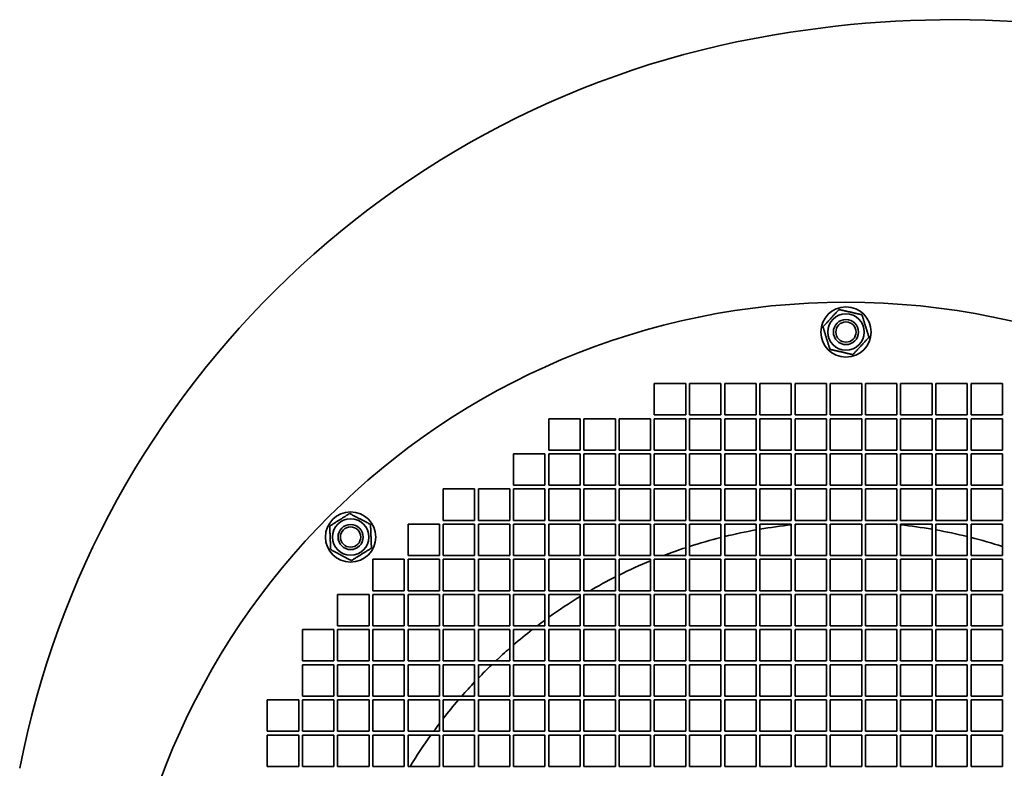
# Model space of a CAD drawing. Header units: millimetres. Extents: x 510 to 1170, y 165 to 1023.
# Tile 4 of 6: x 528 to 842, y 784 to 1023. Entities that reach past the tile are written whole.
import ezdxf

# ---------------------------------------------------------------- set-up
doc = ezdxf.new("R2010")
doc.units = ezdxf.units.MM
doc.header["$LTSCALE"] = 4
doc.layers.add('Krawędzie widoczne(ISO)', color=7, linetype='Continuous', lineweight=35, true_color=0x262659)

msp = doc.modelspace()

# ---------------------------------------------------------------- linework, layer by layer
at = {"layer": 'Krawędzie widoczne(ISO)'}
for p, q in [((730.5, 896.84), (730.5, 906.84)), ((730.5, 906.84), (740.5, 906.84)), ((740.5, 906.84), (740.5, 896.84)), ((741.7, 896.84), (741.7, 906.84)), ((741.7, 906.84), (751.7, 906.84)), ((751.7, 906.84), (751.7, 896.84)), ((752.9, 896.84), (752.9, 906.84)), ((752.9, 906.84), (762.9, 906.84)), ((762.9, 906.84), (762.9, 896.84)), ((764.1, 896.84), (764.1, 906.84)), ((764.1, 906.84), (774.1, 906.84)), ((774.1, 906.84), (774.1, 896.84)), ((775.3, 896.84), (775.3, 906.84)), ((775.3, 906.84), (785.3, 906.84)), ((785.3, 906.84), (785.3, 896.84)), ((786.5, 896.84), (786.5, 906.84)), ((786.5, 906.84), (796.5, 906.84)), ((796.5, 906.84), (796.5, 896.84)), ((797.7, 906.84), (807.7, 906.84)), ((797.7, 896.84), (797.7, 906.84)), ((807.7, 906.84), (807.7, 896.84)), ((808.9, 906.84), (818.9, 906.84)), ((808.9, 896.84), (808.9, 906.84)), ((818.9, 906.84), (818.9, 896.84)), ((820.1, 906.84), (830.1, 906.84)), ((820.1, 896.84), (820.1, 906.84)), ((830.1, 906.84), (830.1, 896.84)), ((831.3, 906.84), (841.3, 906.84)), ((831.3, 896.84), (831.3, 906.84)), ((841.3, 906.84), (841.3, 896.84)), ((740.5, 896.84), (730.5, 896.84)), ((751.7, 896.84), (741.7, 896.84)), ((762.9, 896.84), (752.9, 896.84)), ((774.1, 896.84), (764.1, 896.84)), ((785.3, 896.84), (775.3, 896.84)), ((796.5, 896.84), (786.5, 896.84)), ((807.7, 896.84), (797.7, 896.84)), ((818.9, 896.84), (808.9, 896.84)), ((830.1, 896.84), (820.1, 896.84)), ((841.3, 896.84), (831.3, 896.84)), ((696.9, 885.64), (696.9, 895.64)), ((696.9, 895.64), (706.9, 895.64)), ((706.9, 895.64), (706.9, 885.64)), ((708.1, 885.64), (708.1, 895.64)), ((708.1, 895.64), (718.1, 895.64)), ((718.1, 895.64), (718.1, 885.64)), ((719.3, 885.64), (719.3, 895.64)), ((719.3, 895.64), (729.3, 895.64)), ((729.3, 895.64), (729.3, 885.64)), ((730.5, 885.64), (730.5, 895.64)), ((730.5, 895.64), (740.5, 895.64)), ((740.5, 895.64), (740.5, 885.64)), ((741.7, 885.64), (741.7, 895.64)), ((741.7, 895.64), (751.7, 895.64)), ((751.7, 895.64), (751.7, 885.64)), ((752.9, 885.64), (752.9, 895.64)), ((752.9, 895.64), (762.9, 895.64)), ((762.9, 895.64), (762.9, 885.64)), ((764.1, 885.64), (764.1, 895.64)), ((764.1, 895.64), (774.1, 895.64)), ((774.1, 895.64), (774.1, 885.64)), ((775.3, 885.64), (775.3, 895.64)), ((775.3, 895.64), (785.3, 895.64)), ((785.3, 895.64), (785.3, 885.64)), ((786.5, 885.64), (786.5, 895.64)), ((786.5, 895.64), (796.5, 895.64)), ((796.5, 895.64), (796.5, 885.64)), ((797.7, 895.64), (807.7, 895.64)), ((797.7, 885.64), (797.7, 895.64)), ((807.7, 895.64), (807.7, 885.64)), ((808.9, 895.64), (818.9, 895.64)), ((808.9, 885.64), (808.9, 895.64)), ((818.9, 895.64), (818.9, 885.64)), ((820.1, 895.64), (830.1, 895.64)), ((820.1, 885.64), (820.1, 895.64)), ((830.1, 895.64), (830.1, 885.64)), ((831.3, 895.64), (841.3, 895.64)), ((831.3, 885.64), (831.3, 895.64)), ((841.3, 895.64), (841.3, 885.64)), ((685.7, 874.44), (685.7, 884.44)), ((685.7, 884.44), (695.7, 884.44)), ((695.7, 884.44), (695.7, 874.44)), ((706.9, 885.64), (696.9, 885.64)), ((696.9, 874.44), (696.9, 884.44)), ((696.9, 884.44), (706.9, 884.44)), ((706.9, 884.44), (706.9, 874.44)), ((718.1, 885.64), (708.1, 885.64)), ((708.1, 874.44), (708.1, 884.44)), ((708.1, 884.44), (718.1, 884.44)), ((718.1, 884.44), (718.1, 874.44)), ((729.3, 885.64), (719.3, 885.64)), ((719.3, 874.44), (719.3, 884.44)), ((719.3, 884.44), (729.3, 884.44)), ((729.3, 884.44), (729.3, 874.44)), ((740.5, 885.64), (730.5, 885.64)), ((730.5, 874.44), (730.5, 884.44)), ((730.5, 884.44), (740.5, 884.44)), ((740.5, 884.44), (740.5, 874.44)), ((751.7, 885.64), (741.7, 885.64)), ((741.7, 874.44), (741.7, 884.44)), ((741.7, 884.44), (751.7, 884.44)), ((751.7, 884.44), (751.7, 874.44)), ((762.9, 885.64), (752.9, 885.64)), ((752.9, 874.44), (752.9, 884.44)), ((752.9, 884.44), (762.9, 884.44)), ((762.9, 884.44), (762.9, 874.44)), ((774.1, 885.64), (764.1, 885.64)), ((764.1, 874.44), (764.1, 884.44)), ((764.1, 884.44), (774.1, 884.44)), ((774.1, 884.44), (774.1, 874.44)), ((785.3, 885.64), (775.3, 885.64)), ((775.3, 874.44), (775.3, 884.44)), ((775.3, 884.44), (785.3, 884.44)), ((785.3, 884.44), (785.3, 874.44)), ((796.5, 885.64), (786.5, 885.64)), ((786.5, 874.44), (786.5, 884.44)), ((786.5, 884.44), (796.5, 884.44)), ((796.5, 884.44), (796.5, 874.44)), ((807.7, 885.64), (797.7, 885.64)), ((797.7, 874.44), (797.7, 884.44)), ((797.7, 884.44), (807.7, 884.44)), ((807.7, 884.44), (807.7, 874.44)), ((818.9, 885.64), (808.9, 885.64)), ((808.9, 874.44), (808.9, 884.44)), ((808.9, 884.44), (818.9, 884.44)), ((818.9, 884.44), (818.9, 874.44)), ((830.1, 885.64), (820.1, 885.64)), ((820.1, 874.44), (820.1, 884.44)), ((820.1, 884.44), (830.1, 884.44)), ((830.1, 884.44), (830.1, 874.44)), ((841.3, 885.64), (831.3, 885.64)), ((831.3, 874.44), (831.3, 884.44)), ((831.3, 884.44), (841.3, 884.44)), ((841.3, 884.44), (841.3, 874.44)), ((695.7, 874.44), (685.7, 874.44)), ((706.9, 874.44), (696.9, 874.44)), ((718.1, 874.44), (708.1, 874.44)), ((729.3, 874.44), (719.3, 874.44)), ((740.5, 874.44), (730.5, 874.44)), ((751.7, 874.44), (741.7, 874.44)), ((762.9, 874.44), (752.9, 874.44)), ((774.1, 874.44), (764.1, 874.44)), ((785.3, 874.44), (775.3, 874.44)), ((796.5, 874.44), (786.5, 874.44)), ((807.7, 874.44), (797.7, 874.44)), ((818.9, 874.44), (808.9, 874.44)), ((830.1, 874.44), (820.1, 874.44)), ((841.3, 874.44), (831.3, 874.44)), ((663.3, 863.24), (663.3, 873.24)), ((663.3, 873.24), (673.3, 873.24)), ((673.3, 873.24), (673.3, 863.24)), ((674.5, 863.24), (674.5, 873.24)), ((674.5, 873.24), (684.5, 873.24)), ((684.5, 873.24), (684.5, 863.24)), ((685.7, 863.24), (685.7, 873.24)), ((685.7, 873.24), (695.7, 873.24)), ((695.7, 873.24), (695.7, 863.24)), ((696.9, 863.24), (696.9, 873.24)), ((696.9, 873.24), (706.9, 873.24)), ((706.9, 873.24), (706.9, 863.24)), ((708.1, 863.24), (708.1, 873.24)), ((708.1, 873.24), (718.1, 873.24)), ((718.1, 873.24), (718.1, 863.24)), ((719.3, 863.24), (719.3, 873.24)), ((719.3, 873.24), (729.3, 873.24)), ((729.3, 873.24), (729.3, 863.24)), ((730.5, 863.24), (730.5, 873.24)), ((730.5, 873.24), (740.5, 873.24)), ((740.5, 873.24), (740.5, 863.24)), ((741.7, 863.24), (741.7, 873.24)), ((741.7, 873.24), (751.7, 873.24)), ((751.7, 873.24), (751.7, 863.24)), ((752.9, 863.24), (752.9, 873.24)), ((752.9, 873.24), (762.9, 873.24)), ((762.9, 873.24), (762.9, 863.24)), ((764.1, 863.24), (764.1, 873.24)), ((764.1, 873.24), (774.1, 873.24)), ((774.1, 873.24), (774.1, 863.24)), ((775.3, 863.24), (775.3, 873.24)), ((775.3, 873.24), (785.3, 873.24)), ((785.3, 873.24), (785.3, 863.24)), ((786.5, 863.24), (786.5, 873.24)), ((786.5, 873.24), (796.5, 873.24)), ((796.5, 873.24), (796.5, 863.24)), ((797.7, 863.24), (797.7, 873.24)), ((797.7, 873.24), (807.7, 873.24)), ((807.7, 873.24), (807.7, 863.24)), ((808.9, 863.24), (808.9, 873.24)), ((808.9, 873.24), (818.9, 873.24)), ((818.9, 873.24), (818.9, 863.24)), ((820.1, 863.24), (820.1, 873.24)), ((820.1, 873.24), (830.1, 873.24)), ((830.1, 873.24), (830.1, 863.24)), ((831.3, 863.24), (831.3, 873.24)), ((831.3, 873.24), (841.3, 873.24)), ((841.3, 873.24), (841.3, 863.24)), ((652.1, 862.04), (662.1, 862.04)), ((652.1, 852.04), (652.1, 862.04)), ((662.1, 862.04), (662.1, 852.04)), ((673.3, 863.24), (663.3, 863.24)), ((663.3, 852.04), (663.3, 862.04)), ((663.3, 862.04), (673.3, 862.04)), ((673.3, 862.04), (673.3, 852.04)), ((684.5, 863.24), (674.5, 863.24)), ((674.5, 852.04), (674.5, 862.04)), ((674.5, 862.04), (684.5, 862.04)), ((684.5, 862.04), (684.5, 852.04)), ((695.7, 863.24), (685.7, 863.24)), ((685.7, 852.04), (685.7, 862.04)), ((685.7, 862.04), (695.7, 862.04)), ((695.7, 862.04), (695.7, 852.04)), ((706.9, 863.24), (696.9, 863.24)), ((696.9, 852.04), (696.9, 862.04)), ((696.9, 862.04), (706.9, 862.04)), ((706.9, 862.04), (706.9, 852.04)), ((718.1, 863.24), (708.1, 863.24)), ((708.1, 852.04), (708.1, 862.04)), ((708.1, 862.04), (718.1, 862.04)), ((718.1, 862.04), (718.1, 852.04)), ((729.3, 863.24), (719.3, 863.24)), ((719.3, 852.04), (719.3, 862.04)), ((719.3, 862.04), (729.3, 862.04)), ((729.3, 862.04), (729.3, 852.04)), ((740.5, 863.24), (730.5, 863.24)), ((730.5, 852.04), (730.5, 862.04)), ((730.5, 862.04), (740.5, 862.04)), ((740.5, 862.04), (740.5, 852.04)), ((751.7, 863.24), (741.7, 863.24)), ((741.7, 852.04), (741.7, 862.04)), ((741.7, 862.04), (751.7, 862.04)), ((751.7, 862.04), (751.7, 852.04)), ((762.9, 863.24), (752.9, 863.24)), ((752.9, 852.04), (752.9, 862.04)), ((752.9, 862.04), (762.9, 862.04)), ((762.9, 862.04), (762.9, 852.04)), ((774.1, 863.24), (764.1, 863.24)), ((764.1, 852.04), (764.1, 862.04)), ((764.1, 862.04), (774.1, 862.04)), ((774.1, 862.04), (774.1, 852.04)), ((785.3, 863.24), (775.3, 863.24)), ((775.3, 852.04), (775.3, 862.04)), ((775.3, 862.04), (785.3, 862.04)), ((785.3, 862.04), (785.3, 852.04)), ((796.5, 863.24), (786.5, 863.24)), ((786.5, 852.04), (786.5, 862.04)), ((786.5, 862.04), (796.5, 862.04)), ((796.5, 862.04), (796.5, 852.04)), ((807.7, 863.24), (797.7, 863.24)), ((797.7, 852.04), (797.7, 862.04)), ((797.7, 862.04), (807.7, 862.04)), ((807.7, 862.04), (807.7, 852.04)), ((818.9, 863.24), (808.9, 863.24)), ((808.9, 852.04), (808.9, 862.04)), ((808.9, 862.04), (818.9, 862.04)), ((818.9, 862.04), (818.9, 852.04)), ((830.1, 863.24), (820.1, 863.24)), ((820.1, 852.04), (820.1, 862.04)), ((820.1, 862.04), (830.1, 862.04)), ((830.1, 862.04), (830.1, 852.04)), ((841.3, 863.24), (831.3, 863.24)), ((831.3, 852.04), (831.3, 862.04)), ((831.3, 862.04), (841.3, 862.04)), ((841.3, 862.04), (841.3, 852.04)), ((640.9, 840.84), (640.9, 850.84)), ((640.9, 850.84), (650.9, 850.84)), ((650.9, 850.84), (650.9, 840.84)), ((662.1, 852.04), (652.1, 852.04)), ((652.1, 850.84), (662.1, 850.84)), ((652.1, 840.84), (652.1, 850.84)), ((662.1, 850.84), (662.1, 840.84)), ((673.3, 852.04), (663.3, 852.04)), ((663.3, 840.84), (663.3, 850.84)), ((663.3, 850.84), (673.3, 850.84)), ((673.3, 850.84), (673.3, 840.84)), ((684.5, 852.04), (674.5, 852.04)), ((674.5, 840.84), (674.5, 850.84)), ((674.5, 850.84), (684.5, 850.84)), ((684.5, 850.84), (684.5, 840.84)), ((695.7, 852.04), (685.7, 852.04)), ((685.7, 840.84), (685.7, 850.84)), ((685.7, 850.84), (695.7, 850.84)), ((695.7, 850.84), (695.7, 840.84)), ((706.9, 852.04), (696.9, 852.04)), ((696.9, 840.84), (696.9, 850.84)), ((696.9, 850.84), (706.9, 850.84)), ((706.9, 850.84), (706.9, 840.84)), ((718.1, 852.04), (708.1, 852.04)), ((708.1, 840.84), (708.1, 850.84)), ((708.1, 850.84), (718.1, 850.84)), ((718.1, 850.84), (718.1, 840.84)), ((729.3, 852.04), (719.3, 852.04)), ((719.3, 840.84), (719.3, 850.84)), ((719.3, 850.84), (729.3, 850.84)), ((729.3, 850.84), (729.3, 840.84)), ((740.5, 852.04), (730.5, 852.04)), ((730.5, 840.84), (730.5, 850.84)), ((730.5, 850.84), (740.5, 850.84)), ((740.5, 850.84), (740.5, 840.84)), ((751.7, 852.04), (741.7, 852.04)), ((741.7, 840.84), (741.7, 850.84)), ((741.7, 850.84), (751.7, 850.84)), ((751.7, 850.84), (751.7, 840.84)), ((762.9, 852.04), (752.9, 852.04)), ((752.9, 840.84), (752.9, 850.84)), ((752.9, 850.84), (762.9, 850.84)), ((762.9, 850.84), (762.9, 840.84)), ((774.1, 852.04), (764.1, 852.04)), ((764.1, 840.84), (764.1, 850.84)), ((764.1, 850.84), (774.1, 850.84)), ((774.1, 850.84), (774.1, 840.84)), ((785.3, 852.04), (775.3, 852.04)), ((775.3, 840.84), (775.3, 850.84)), ((775.3, 850.84), (785.3, 850.84)), ((785.3, 850.84), (785.3, 840.84)), ((796.5, 852.04), (786.5, 852.04)), ((786.5, 840.84), (786.5, 850.84)), ((786.5, 850.84), (796.5, 850.84)), ((796.5, 850.84), (796.5, 840.84)), ((807.7, 852.04), (797.7, 852.04)), ((797.7, 850.84), (807.7, 850.84)), ((797.7, 840.84), (797.7, 850.84)), ((807.7, 850.84), (807.7, 840.84)), ((818.9, 852.04), (808.9, 852.04)), ((808.9, 840.84), (808.9, 850.84)), ((808.9, 850.84), (818.9, 850.84)), ((818.9, 850.84), (818.9, 840.84)), ((830.1, 852.04), (820.1, 852.04)), ((820.1, 840.84), (820.1, 850.84)), ((820.1, 850.84), (830.1, 850.84)), ((830.1, 850.84), (830.1, 840.84)), ((841.3, 852.04), (831.3, 852.04)), ((831.3, 840.84), (831.3, 850.84)), ((831.3, 850.84), (841.3, 850.84)), ((841.3, 850.84), (841.3, 840.84)), ((650.9, 840.84), (640.9, 840.84)), ((662.1, 840.84), (652.1, 840.84)), ((673.3, 840.84), (663.3, 840.84)), ((684.5, 840.84), (674.5, 840.84)), ((695.7, 840.84), (685.7, 840.84)), ((706.9, 840.84), (696.9, 840.84)), ((718.1, 840.84), (708.1, 840.84)), ((729.3, 840.84), (719.3, 840.84)), ((740.5, 840.84), (730.5, 840.84)), ((751.7, 840.84), (741.7, 840.84)), ((762.9, 840.84), (752.9, 840.84)), ((774.1, 840.84), (764.1, 840.84)), ((785.3, 840.84), (775.3, 840.84)), ((796.5, 840.84), (786.5, 840.84)), ((807.7, 840.84), (797.7, 840.84)), ((818.9, 840.84), (808.9, 840.84)), ((830.1, 840.84), (820.1, 840.84)), ((841.3, 840.84), (831.3, 840.84)), ((629.7, 829.64), (629.7, 839.64)), ((629.7, 839.64), (639.7, 839.64)), ((639.7, 839.64), (639.7, 829.64)), ((640.9, 829.64), (640.9, 839.64)), ((640.9, 839.64), (650.9, 839.64)), ((650.9, 839.64), (650.9, 829.64)), ((652.1, 839.64), (662.1, 839.64)), ((652.1, 829.64), (652.1, 839.64)), ((662.1, 839.64), (662.1, 829.64)), ((663.3, 829.64), (663.3, 839.64)), ((663.3, 839.64), (673.3, 839.64)), ((673.3, 839.64), (673.3, 829.64)), ((674.5, 829.64), (674.5, 839.64)), ((674.5, 839.64), (684.5, 839.64)), ((684.5, 839.64), (684.5, 829.64)), ((685.7, 829.64), (685.7, 839.64)), ((685.7, 839.64), (695.7, 839.64)), ((695.7, 839.64), (695.7, 829.64)), ((696.9, 829.64), (696.9, 839.64)), ((696.9, 839.64), (706.9, 839.64)), ((706.9, 839.64), (706.9, 829.64)), ((708.1, 829.64), (708.1, 839.64)), ((708.1, 839.64), (718.1, 839.64)), ((718.1, 839.64), (718.1, 829.64)), ((719.3, 829.64), (719.3, 839.64)), ((719.3, 839.64), (729.3, 839.64)), ((729.3, 839.64), (729.3, 829.64)), ((730.5, 829.64), (730.5, 839.64)), ((730.5, 839.64), (740.5, 839.64)), ((740.5, 839.64), (740.5, 829.64)), ((741.7, 829.64), (741.7, 839.64)), ((741.7, 839.64), (751.7, 839.64)), ((751.7, 839.64), (751.7, 829.64)), ((752.9, 829.64), (752.9, 839.64)), ((752.9, 839.64), (762.9, 839.64)), ((762.9, 839.64), (762.9, 829.64)), ((764.1, 829.64), (764.1, 839.64)), ((764.1, 839.64), (774.1, 839.64)), ((774.1, 839.64), (774.1, 829.64)), ((775.3, 829.64), (775.3, 839.64)), ((775.3, 839.64), (785.3, 839.64)), ((785.3, 839.64), (785.3, 829.64)), ((786.5, 829.64), (786.5, 839.64)), ((786.5, 839.64), (796.5, 839.64)), ((796.5, 839.64), (796.5, 829.64)), ((797.7, 829.64), (797.7, 839.64)), ((797.7, 839.64), (807.7, 839.64)), ((807.7, 839.64), (807.7, 829.64)), ((808.9, 829.64), (808.9, 839.64)), ((808.9, 839.64), (818.9, 839.64)), ((818.9, 839.64), (818.9, 829.64)), ((820.1, 829.64), (820.1, 839.64)), ((820.1, 839.64), (830.1, 839.64)), ((830.1, 839.64), (830.1, 829.64)), ((831.3, 829.64), (831.3, 839.64)), ((831.3, 839.64), (841.3, 839.64)), ((841.3, 839.64), (841.3, 829.64)), ((618.5, 818.44), (618.5, 828.44)), ((618.5, 828.44), (628.5, 828.44)), ((628.5, 828.44), (628.5, 818.44)), ((639.7, 829.64), (629.7, 829.64)), ((629.7, 818.44), (629.7, 828.44)), ((629.7, 828.44), (639.7, 828.44)), ((639.7, 828.44), (639.7, 818.44)), ((650.9, 829.64), (640.9, 829.64)), ((640.9, 818.44), (640.9, 828.44)), ((640.9, 828.44), (650.9, 828.44)), ((650.9, 828.44), (650.9, 818.44)), ((662.1, 829.64), (652.1, 829.64)), ((652.1, 828.44), (662.1, 828.44)), ((652.1, 818.44), (652.1, 828.44)), ((662.1, 828.44), (662.1, 818.44)), ((673.3, 829.64), (663.3, 829.64)), ((663.3, 818.44), (663.3, 828.44)), ((663.3, 828.44), (673.3, 828.44)), ((673.3, 828.44), (673.3, 818.44)), ((684.5, 829.64), (674.5, 829.64)), ((674.5, 818.44), (674.5, 828.44)), ((674.5, 828.44), (684.5, 828.44)), ((684.5, 828.44), (684.5, 818.44)), ((695.7, 829.64), (685.7, 829.64)), ((685.7, 818.44), (685.7, 828.44)), ((685.7, 828.44), (695.7, 828.44)), ((695.7, 828.44), (695.7, 818.44)), ((706.9, 829.64), (696.9, 829.64)), ((696.9, 818.44), (696.9, 828.44)), ((696.9, 828.44), (706.9, 828.44)), ((706.9, 828.44), (706.9, 818.44)), ((718.1, 829.64), (708.1, 829.64)), ((708.1, 818.44), (708.1, 828.44)), ((708.1, 828.44), (718.1, 828.44)), ((718.1, 828.44), (718.1, 818.44)), ((729.3, 829.64), (719.3, 829.64)), ((719.3, 818.44), (719.3, 828.44)), ((719.3, 828.44), (729.3, 828.44)), ((729.3, 828.44), (729.3, 818.44)), ((740.5, 829.64), (730.5, 829.64)), ((730.5, 818.44), (730.5, 828.44)), ((730.5, 828.44), (740.5, 828.44)), ((740.5, 828.44), (740.5, 818.44)), ((751.7, 829.64), (741.7, 829.64)), ((741.7, 818.44), (741.7, 828.44)), ((741.7, 828.44), (751.7, 828.44)), ((751.7, 828.44), (751.7, 818.44)), ((762.9, 829.64), (752.9, 829.64)), ((752.9, 818.44), (752.9, 828.44)), ((752.9, 828.44), (762.9, 828.44)), ((762.9, 828.44), (762.9, 818.44)), ((774.1, 829.64), (764.1, 829.64)), ((764.1, 818.44), (764.1, 828.44)), ((764.1, 828.44), (774.1, 828.44)), ((774.1, 828.44), (774.1, 818.44)), ((785.3, 829.64), (775.3, 829.64)), ((775.3, 818.44), (775.3, 828.44)), ((775.3, 828.44), (785.3, 828.44)), ((785.3, 828.44), (785.3, 818.44)), ((796.5, 829.64), (786.5, 829.64)), ((786.5, 818.44), (786.5, 828.44)), ((786.5, 828.44), (796.5, 828.44)), ((796.5, 828.44), (796.5, 818.44)), ((807.7, 829.64), (797.7, 829.64)), ((797.7, 818.44), (797.7, 828.44)), ((797.7, 828.44), (807.7, 828.44)), ((807.7, 828.44), (807.7, 818.44)), ((818.9, 829.64), (808.9, 829.64)), ((808.9, 818.44), (808.9, 828.44)), ((808.9, 828.44), (818.9, 828.44)), ((818.9, 828.44), (818.9, 818.44)), ((830.1, 829.64), (820.1, 829.64)), ((820.1, 818.44), (820.1, 828.44)), ((820.1, 828.44), (830.1, 828.44)), ((830.1, 828.44), (830.1, 818.44)), ((841.3, 829.64), (831.3, 829.64)), ((831.3, 818.44), (831.3, 828.44)), ((831.3, 828.44), (841.3, 828.44)), ((841.3, 828.44), (841.3, 818.44)), ((628.5, 818.44), (618.5, 818.44)), ((639.7, 818.44), (629.7, 818.44)), ((650.9, 818.44), (640.9, 818.44)), ((662.1, 818.44), (652.1, 818.44)), ((673.3, 818.44), (663.3, 818.44)), ((684.5, 818.44), (674.5, 818.44)), ((695.7, 818.44), (685.7, 818.44)), ((706.9, 818.44), (696.9, 818.44)), ((718.1, 818.44), (708.1, 818.44)), ((729.3, 818.44), (719.3, 818.44)), ((740.5, 818.44), (730.5, 818.44)), ((751.7, 818.44), (741.7, 818.44)), ((762.9, 818.44), (752.9, 818.44)), ((774.1, 818.44), (764.1, 818.44)), ((785.3, 818.44), (775.3, 818.44)), ((796.5, 818.44), (786.5, 818.44)), ((807.7, 818.44), (797.7, 818.44)), ((818.9, 818.44), (808.9, 818.44)), ((830.1, 818.44), (820.1, 818.44)), ((841.3, 818.44), (831.3, 818.44)), ((618.5, 807.24), (618.5, 817.24)), ((618.5, 817.24), (628.5, 817.24)), ((628.5, 817.24), (628.5, 807.24)), ((629.7, 807.24), (629.7, 817.24)), ((629.7, 817.24), (639.7, 817.24)), ((639.7, 817.24), (639.7, 807.24)), ((640.9, 807.24), (640.9, 817.24)), ((640.9, 817.24), (650.9, 817.24)), ((650.9, 817.24), (650.9, 807.24)), ((652.1, 817.24), (662.1, 817.24)), ((652.1, 807.24), (652.1, 817.24)), ((662.1, 817.24), (662.1, 807.24)), ((663.3, 807.24), (663.3, 817.24)), ((663.3, 817.24), (673.3, 817.24)), ((673.3, 817.24), (673.3, 807.24)), ((674.5, 807.24), (674.5, 817.24)), ((674.5, 817.24), (684.5, 817.24)), ((684.5, 817.24), (684.5, 807.24)), ((685.7, 807.24), (685.7, 817.24)), ((685.7, 817.24), (695.7, 817.24)), ((695.7, 817.24), (695.7, 807.24)), ((696.9, 807.24), (696.9, 817.24)), ((696.9, 817.24), (706.9, 817.24)), ((706.9, 817.24), (706.9, 807.24)), ((708.1, 807.24), (708.1, 817.24)), ((708.1, 817.24), (718.1, 817.24)), ((718.1, 817.24), (718.1, 807.24)), ((719.3, 807.24), (719.3, 817.24)), ((719.3, 817.24), (729.3, 817.24)), ((729.3, 817.24), (729.3, 807.24)), ((730.5, 807.24), (730.5, 817.24)), ((730.5, 817.24), (740.5, 817.24)), ((740.5, 817.24), (740.5, 807.24)), ((741.7, 807.24), (741.7, 817.24)), ((741.7, 817.24), (751.7, 817.24)), ((751.7, 817.24), (751.7, 807.24)), ((752.9, 807.24), (752.9, 817.24)), ((752.9, 817.24), (762.9, 817.24)), ((762.9, 817.24), (762.9, 807.24)), ((764.1, 807.24), (764.1, 817.24)), ((764.1, 817.24), (774.1, 817.24)), ((774.1, 817.24), (774.1, 807.24)), ((775.3, 807.24), (775.3, 817.24)), ((775.3, 817.24), (785.3, 817.24)), ((785.3, 817.24), (785.3, 807.24)), ((786.5, 807.24), (786.5, 817.24)), ((786.5, 817.24), (796.5, 817.24)), ((796.5, 817.24), (796.5, 807.24)), ((797.7, 807.24), (797.7, 817.24)), ((797.7, 817.24), (807.7, 817.24)), ((807.7, 817.24), (807.7, 807.24)), ((808.9, 807.24), (808.9, 817.24)), ((808.9, 817.24), (818.9, 817.24)), ((818.9, 817.24), (818.9, 807.24)), ((820.1, 807.24), (820.1, 817.24)), ((820.1, 817.24), (830.1, 817.24)), ((830.1, 817.24), (830.1, 807.24)), ((831.3, 807.24), (831.3, 817.24)), ((831.3, 817.24), (841.3, 817.24)), ((841.3, 817.24), (841.3, 807.24)), ((607.3, 796.04), (607.3, 806.04)), ((607.3, 806.04), (617.3, 806.04)), ((617.3, 806.04), (617.3, 796.04)), ((628.5, 807.24), (618.5, 807.24)), ((618.5, 796.04), (618.5, 806.04)), ((618.5, 806.04), (628.5, 806.04)), ((628.5, 806.04), (628.5, 796.04)), ((639.7, 807.24), (629.7, 807.24)), ((629.7, 796.04), (629.7, 806.04)), ((629.7, 806.04), (639.7, 806.04)), ((639.7, 806.04), (639.7, 796.04)), ((650.9, 807.24), (640.9, 807.24)), ((640.9, 796.04), (640.9, 806.04)), ((640.9, 806.04), (650.9, 806.04)), ((650.9, 806.04), (650.9, 796.04)), ((662.1, 807.24), (652.1, 807.24)), ((652.1, 806.04), (662.1, 806.04)), ((652.1, 796.04), (652.1, 806.04)), ((662.1, 806.04), (662.1, 796.04)), ((673.3, 807.24), (663.3, 807.24)), ((663.3, 796.04), (663.3, 806.04)), ((663.3, 806.04), (673.3, 806.04)), ((673.3, 806.04), (673.3, 796.04)), ((684.5, 807.24), (674.5, 807.24)), ((674.5, 796.04), (674.5, 806.04)), ((674.5, 806.04), (684.5, 806.04)), ((684.5, 806.04), (684.5, 796.04)), ((695.7, 807.24), (685.7, 807.24)), ((685.7, 796.04), (685.7, 806.04)), ((685.7, 806.04), (695.7, 806.04)), ((695.7, 806.04), (695.7, 796.04)), ((706.9, 807.24), (696.9, 807.24)), ((696.9, 796.04), (696.9, 806.04)), ((696.9, 806.04), (706.9, 806.04)), ((706.9, 806.04), (706.9, 796.04)), ((718.1, 807.24), (708.1, 807.24)), ((708.1, 796.04), (708.1, 806.04)), ((708.1, 806.04), (718.1, 806.04)), ((718.1, 806.04), (718.1, 796.04)), ((729.3, 807.24), (719.3, 807.24)), ((719.3, 796.04), (719.3, 806.04)), ((719.3, 806.04), (729.3, 806.04)), ((729.3, 806.04), (729.3, 796.04)), ((740.5, 807.24), (730.5, 807.24)), ((730.5, 796.04), (730.5, 806.04)), ((730.5, 806.04), (740.5, 806.04)), ((740.5, 806.04), (740.5, 796.04)), ((751.7, 807.24), (741.7, 807.24)), ((741.7, 796.04), (741.7, 806.04)), ((741.7, 806.04), (751.7, 806.04)), ((751.7, 806.04), (751.7, 796.04)), ((762.9, 807.24), (752.9, 807.24)), ((752.9, 796.04), (752.9, 806.04)), ((752.9, 806.04), (762.9, 806.04)), ((762.9, 806.04), (762.9, 796.04)), ((774.1, 807.24), (764.1, 807.24)), ((764.1, 796.04), (764.1, 806.04)), ((764.1, 806.04), (774.1, 806.04)), ((774.1, 806.04), (774.1, 796.04)), ((785.3, 807.24), (775.3, 807.24)), ((775.3, 796.04), (775.3, 806.04)), ((775.3, 806.04), (785.3, 806.04)), ((785.3, 806.04), (785.3, 796.04)), ((796.5, 807.24), (786.5, 807.24)), ((786.5, 796.04), (786.5, 806.04)), ((786.5, 806.04), (796.5, 806.04)), ((796.5, 806.04), (796.5, 796.04)), ((807.7, 807.24), (797.7, 807.24)), ((797.7, 796.04), (797.7, 806.04)), ((797.7, 806.04), (807.7, 806.04)), ((807.7, 806.04), (807.7, 796.04)), ((818.9, 807.24), (808.9, 807.24)), ((808.9, 796.04), (808.9, 806.04)), ((808.9, 806.04), (818.9, 806.04)), ((818.9, 806.04), (818.9, 796.04)), ((830.1, 807.24), (820.1, 807.24)), ((820.1, 796.04), (820.1, 806.04)), ((820.1, 806.04), (830.1, 806.04)), ((830.1, 806.04), (830.1, 796.04)), ((841.3, 807.24), (831.3, 807.24)), ((831.3, 796.04), (831.3, 806.04)), ((831.3, 806.04), (841.3, 806.04)), ((841.3, 806.04), (841.3, 796.04)), ((617.3, 796.04), (607.3, 796.04)), ((607.3, 784.84), (607.3, 794.84)), ((607.3, 794.84), (617.3, 794.84)), ((617.3, 794.84), (617.3, 784.84)), ((628.5, 796.04), (618.5, 796.04)), ((618.5, 784.84), (618.5, 794.84)), ((618.5, 794.84), (628.5, 794.84)), ((628.5, 794.84), (628.5, 784.84)), ((639.7, 796.04), (629.7, 796.04)), ((629.7, 784.84), (629.7, 794.84)), ((629.7, 794.84), (639.7, 794.84)), ((639.7, 794.84), (639.7, 784.84)), ((650.9, 796.04), (640.9, 796.04)), ((640.9, 784.84), (640.9, 794.84)), ((640.9, 794.84), (650.9, 794.84)), ((650.9, 794.84), (650.9, 784.84)), ((662.1, 796.04), (652.1, 796.04)), ((652.1, 794.84), (662.1, 794.84)), ((652.1, 784.84), (652.1, 794.84)), ((662.1, 794.84), (662.1, 784.84)), ((673.3, 796.04), (663.3, 796.04)), ((663.3, 784.84), (663.3, 794.84)), ((663.3, 794.84), (673.3, 794.84)), ((673.3, 794.84), (673.3, 784.84)), ((684.5, 796.04), (674.5, 796.04)), ((674.5, 784.84), (674.5, 794.84)), ((674.5, 794.84), (684.5, 794.84)), ((684.5, 794.84), (684.5, 784.84)), ((695.7, 796.04), (685.7, 796.04)), ((685.7, 784.84), (685.7, 794.84)), ((685.7, 794.84), (695.7, 794.84)), ((695.7, 794.84), (695.7, 784.84)), ((706.9, 796.04), (696.9, 796.04)), ((696.9, 784.84), (696.9, 794.84)), ((696.9, 794.84), (706.9, 794.84)), ((706.9, 794.84), (706.9, 784.84)), ((718.1, 796.04), (708.1, 796.04)), ((708.1, 784.84), (708.1, 794.84)), ((708.1, 794.84), (718.1, 794.84)), ((718.1, 794.84), (718.1, 784.84)), ((729.3, 796.04), (719.3, 796.04)), ((719.3, 784.84), (719.3, 794.84)), ((719.3, 794.84), (729.3, 794.84)), ((729.3, 794.84), (729.3, 784.84)), ((740.5, 796.04), (730.5, 796.04)), ((730.5, 784.84), (730.5, 794.84)), ((730.5, 794.84), (740.5, 794.84)), ((740.5, 794.84), (740.5, 784.84)), ((751.7, 796.04), (741.7, 796.04)), ((741.7, 784.84), (741.7, 794.84)), ((741.7, 794.84), (751.7, 794.84)), ((751.7, 794.84), (751.7, 784.84)), ((762.9, 796.04), (752.9, 796.04)), ((752.9, 784.84), (752.9, 794.84)), ((752.9, 794.84), (762.9, 794.84)), ((762.9, 794.84), (762.9, 784.84)), ((774.1, 796.04), (764.1, 796.04)), ((764.1, 784.84), (764.1, 794.84)), ((764.1, 794.84), (774.1, 794.84)), ((774.1, 794.84), (774.1, 784.84)), ((785.3, 796.04), (775.3, 796.04)), ((775.3, 784.84), (775.3, 794.84)), ((775.3, 794.84), (785.3, 794.84)), ((785.3, 794.84), (785.3, 784.84)), ((796.5, 796.04), (786.5, 796.04)), ((786.5, 784.84), (786.5, 794.84)), ((786.5, 794.84), (796.5, 794.84)), ((796.5, 794.84), (796.5, 784.84)), ((807.7, 796.04), (797.7, 796.04)), ((797.7, 784.84), (797.7, 794.84)), ((797.7, 794.84), (807.7, 794.84)), ((807.7, 794.84), (807.7, 784.84)), ((818.9, 796.04), (808.9, 796.04)), ((808.9, 784.84), (808.9, 794.84)), ((808.9, 794.84), (818.9, 794.84)), ((818.9, 794.84), (818.9, 784.84)), ((830.1, 796.04), (820.1, 796.04)), ((820.1, 784.84), (820.1, 794.84)), ((820.1, 794.84), (830.1, 794.84)), ((830.1, 794.84), (830.1, 784.84)), ((841.3, 796.04), (831.3, 796.04)), ((831.3, 784.84), (831.3, 794.84)), ((831.3, 794.84), (841.3, 794.84)), ((841.3, 794.84), (841.3, 784.84)), ((617.3, 784.84), (607.3, 784.84)), ((628.5, 784.84), (618.5, 784.84)), ((639.7, 784.84), (629.7, 784.84)), ((650.9, 784.84), (640.9, 784.84)), ((662.1, 784.84), (652.1, 784.84)), ((673.3, 784.84), (663.3, 784.84)), ((684.5, 784.84), (674.5, 784.84)), ((695.7, 784.84), (685.7, 784.84)), ((706.9, 784.84), (696.9, 784.84)), ((718.1, 784.84), (708.1, 784.84)), ((729.3, 784.84), (719.3, 784.84)), ((740.5, 784.84), (730.5, 784.84)), ((751.7, 784.84), (741.7, 784.84)), ((762.9, 784.84), (752.9, 784.84)), ((774.1, 784.84), (764.1, 784.84)), ((785.3, 784.84), (775.3, 784.84)), ((796.5, 784.84), (786.5, 784.84)), ((807.7, 784.84), (797.7, 784.84)), ((818.9, 784.84), (808.9, 784.84)), ((830.1, 784.84), (820.1, 784.84)), ((841.3, 784.84), (831.3, 784.84))]:
    msp.add_line(p, q, dxfattribs=at)
for centre, radius in [((791.5, 700.24), 232.5), ((791.5, 923.24), 8), ((791.5, 923.24), 5.8), ((791.5, 923.24), 4), ((791.5, 923.24), 4), ((791.5, 923.24), 3.23), ((633.82, 857.93), 8), ((633.82, 857.93), 5.8), ((633.82, 857.93), 4), ((633.82, 857.93), 4), ((633.82, 857.93), 3.23)]:
    msp.add_circle(centre, radius, dxfattribs=at)
for centre, radius, start, end in [((825.55, 687.47), 335.29, 46.989, 98.8722), ((816.99, 728.01), 293.92, 98.4421, 168.9699), ((791.5, 700.24), 162.5, 95.3201, 95.7215), ((791.5, 700.24), 162.5, 84.2785, 84.6799), ((791.5, 700.24), 162.5, 100.1369, 103.7413), ((791.5, 700.24), 162.5, 96.1468, 99.7073), ((791.5, 700.24), 162.5, 80.2927, 83.8532), ((791.5, 700.24), 162.5, 76.2587, 79.8631), ((791.5, 700.24), 162.5, 104.1773, 107.8461), ((791.5, 700.24), 162.5, 72.1539, 75.8227), ((791.5, 700.24), 162.5, 108.2912, 110.9081), ((791.5, 700.24), 162.5, 112.5053, 116.3791), ((791.5, 700.24), 162.5, 116.8523, 120.0909), ((791.5, 700.24), 162.5, 121.3735, 125.6022), ((791.5, 700.24), 162.5, 126.1243, 127.2211), ((791.5, 700.24), 162.5, 127.915, 130.6228), ((791.5, 700.24), 162.5, 131.1826, 133.3324), ((791.5, 700.24), 162.5, 133.9455, 136.0545), ((791.5, 700.24), 162.5, 136.6676, 138.8174), ((791.5, 700.24), 162.5, 139.3772, 142.085), ((791.5, 700.24), 162.5, 142.7789, 143.8757), ((791.5, 700.24), 162.5, 144.3978, 148.6265)]:
    msp.add_arc(centre, radius, start, end, dxfattribs=at)
for points in [[(784.18, 924.9), (786.73, 927.66), (789.28, 930.41)], [(789.28, 930.41), (792.94, 929.58), (796.6, 928.75)], [(796.6, 928.75), (797.71, 925.16), (798.82, 921.58)], [(786.4, 917.73), (785.29, 921.32), (784.18, 924.9)], [(798.82, 921.58), (796.27, 918.82), (793.72, 916.07)], [(793.72, 916.07), (790.06, 916.9), (786.4, 917.73)], [(627.18, 861.43), (630.35, 863.43), (633.53, 865.43)], [(633.53, 865.43), (636.85, 863.68), (640.17, 861.93)], [(640.17, 861.93), (640.31, 858.18), (640.46, 854.43)], [(627.47, 853.93), (627.32, 857.68), (627.18, 861.43)], [(634.11, 850.43), (630.79, 852.18), (627.47, 853.93)], [(640.46, 854.43), (637.28, 852.43), (634.11, 850.43)]]:
    msp.add_rational_spline(points, [1, 1.15470053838, 1], degree=2, dxfattribs=at)

doc.saveas('drawing.dxf')
